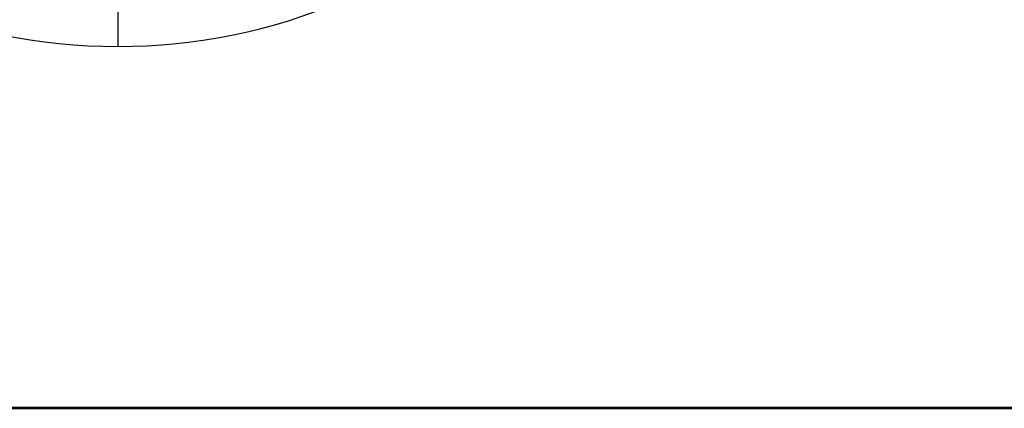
# Model space of a CAD drawing. Header units: millimetres. Extents: x -809 to 684, y -15 to 16.
# Tile 5 of 256: x -643.11 to -631.11, y -10.05 to -5.32. Entities that reach past the tile are written whole.
import ezdxf

# ---------------------------------------------------------------- set-up
doc = ezdxf.new("R2010")
doc.units = ezdxf.units.MM
doc.layers.add('METAL NEGRO', color=7, linetype='Continuous')

msp = doc.modelspace()

# ---------------------------------------------------------------- linework, layer by layer
at = {"layer": 'METAL NEGRO'}
msp.add_line((-808.918, -10.049, 1109.486), (-599.918, -10.049, 1109.486), dxfattribs=at)
at = {"layer": 'METAL NEGRO', "extrusion": (0, -0.000480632, 1)}
msp.add_arc((-641.918, 1.884, 1100.24), 7, 180, 0, dxfattribs=at)
at = {"layer": 'METAL NEGRO'}
for points in [[(-641.918, -3.387, 1085.239), (-641.918, -5.645, 1100.238)], [(-599.918, -10.045, 1100.236), (-808.918, -10.045, 1100.236)], [(-808.918, -10.054, 1118.736), (-599.918, -10.054, 1118.736)]]:
    msp.add_open_spline(points, degree=1, dxfattribs=at)

doc.saveas('drawing.dxf')
